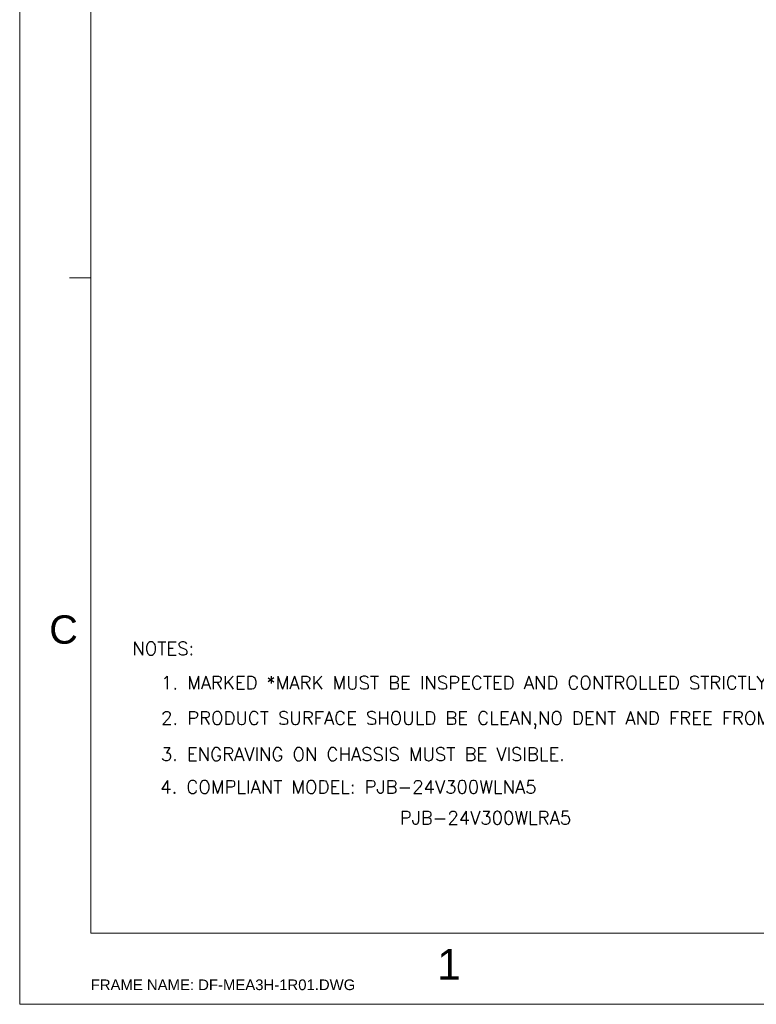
# Model space of a CAD drawing. Header units: millimetres. Extents: x 0 to 2584, y 0 to 2729.
# Tile 18 of 33: x 1773 to 1974, y 0 to 268. Entities that reach past the tile are written whole.
import ezdxf
from ezdxf.enums import TextEntityAlignment as Align

# ---------------------------------------------------------------- set-up
doc = ezdxf.new("R2010")
doc.units = ezdxf.units.MM
doc.header["$LTSCALE"] = 6
doc.layers.get('0').update_dxf_attribs({"linetype": 'CONTINUOUS'})
doc.layers.add('DIM', color=2, linetype='CONTINUOUS')
doc.layers.add('PAPER', color=7, linetype='CONTINUOUS')
doc.styles.add('ARIAL', font='arial.ttf')
doc.styles.add('SIMPLEX', font='SIMPLEX.shx')

# ---------------------------------------------------------------- blocks, each defined once
blk = doc.blocks.new('s')
at = {"layer": 'PAPER', "color": 4, "lineweight": 0}
for p, q in [((1696.57, 573.39), (1696.57, 0)), ((1696.57, 0), (2507.43, 0))]:
    blk.add_line(p, q, dxfattribs=at)
at = {"layer": 'PAPER', "color": 3, "lineweight": 0}
for p in [(1715.88, 554.09), (2488.12, 19.31)]:
    blk.add_line(p, (1715.88, 19.31), dxfattribs=at)
at = {"lineweight": 0, "style": 'ARIAL'}
for tag, height, p in [('TITLE', 8.69, (2412.52, 69.28)), ('PJZ-34V150WBHG', 7.72, (2412.52, 37.56))]:
    blk.add_attdef(tag, text='', height=height, dxfattribs=at).set_placement(p, align=Align.CENTER)
for tag, p, height in [('V', (2172.78, 49.93), 3.86), ('00', (2470.42, 29.5), 7.72), ('2_____2', (2363.13, 22.51), 4.83), ('mm', (2184.78, 22.12), 4.83), ('ADP-XX', (2232.63, 21.52), 4.83), ("XX/XX'XX", (2432.39, 21.5), 4.83), ('--', (2148.11, 21.74), 4.83)]:
    blk.add_attdef(tag, p, '', height=height, dxfattribs=at)
at = {"layer": 'PAPER', "color": 1, "lineweight": 0, "style": 'ARIAL'}
blk.add_text('1', height=8.34, dxfattribs=at).set_placement((1810.04, 6.68))
at = {"layer": 'PAPER', "lineweight": 0, "style": 'ARIAL'}
blk.add_text('FRAME NAME: DF-MEA3H-1R01.DWG', height=2.8959, dxfattribs=at).set_placement((1715.88, 3.86))

msp = doc.modelspace()

# ---------------------------------------------------------------- linework, layer by layer
at = {"layer": 'PAPER', "color": 2, "lineweight": 0}
msp.add_line((1792.71, 197.57), (1786.91, 197.57), dxfattribs=at)

# ---------------------------------------------------------------- block references
at = {"layer": 'DIM', "lineweight": 0}
msp.add_blockref('s', (76.83, 0), dxfattribs=at)

# ---------------------------------------------------------------- texts
at = {"layer": 'DIM', "lineweight": 0, "style": 'SIMPLEX'}
msp.add_text('NOTES:', height=3.6, dxfattribs=at).set_placement((1804.02, 94.99, -16.67))
for s, p in [('1. MARKED *MARK MUST BE INSPECTED AND CONTROLLED STRICTLY BY QA.', (1811.83, 84.59)), ('2. PRODUCT SURFACE SHOULD BE CLEAN,NO DENT AND FREE FROM TOOLING MARK.', (1811.83, 74.98)), ('3. ENGRAVING ON CHASSIS MUST BE VISIBLE.', (1811.77, 65.12)), ('4. COMPLIANT MODEL: PJB-24V300WLNA5', (1811.62, 56.23)), ('PJB-24V300WLRA5', (1876.72, 47.83))]:
    msp.add_text(s, height=3.6, dxfattribs=at).set_placement(p, align=Align.BOTTOM_LEFT)
at = {"layer": 'PAPER', "color": 1, "lineweight": 0, "style": 'ARIAL'}
msp.add_text('C', height=7.72, dxfattribs=at).set_placement((1785.32, 101.93), align=Align.MIDDLE)

doc.saveas('drawing.dxf')
